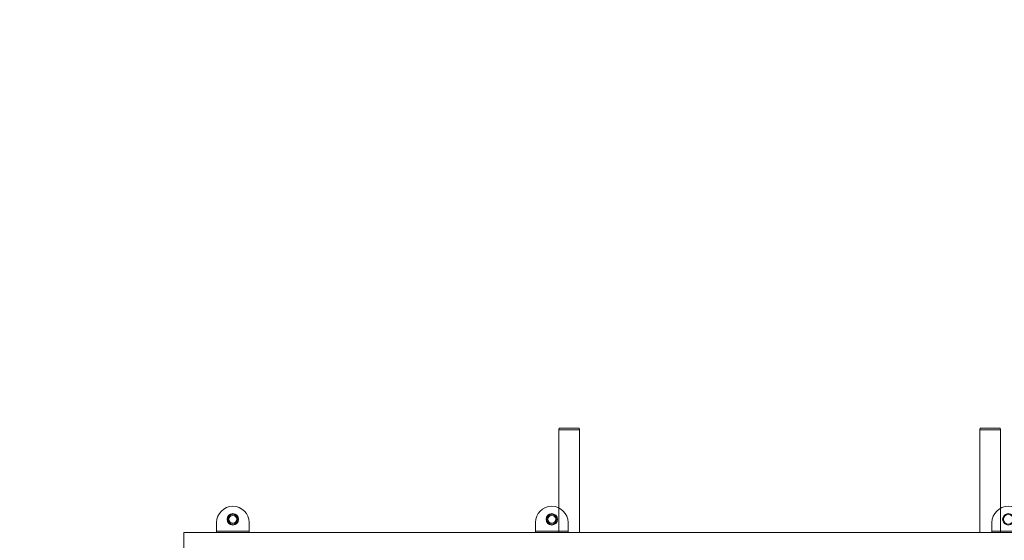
# Model space of a CAD drawing. Header units: millimetres. Extents: x 178516 to 426772, y -178579 to -115871.
# Tile 166 of 256: x 315463 to 316973, y -131452 to -130653. Entities that reach past the tile are written whole.
import ezdxf
from ezdxf import colors
from ezdxf.entities.mleader import LeaderData, LeaderLine
from ezdxf.math import Vec2, Vec3

# ---------------------------------------------------------------- set-up
doc = ezdxf.new("R2010")
doc.units = ezdxf.units.MM
doc.header["$MEASUREMENT"] = 0
doc.layers.get('0').update_dxf_attribs({"color": 252, "lineweight": 5})
doc.layers.add('_WE-TX wywiew', color=7, linetype='Continuous', lineweight=18, true_color=0xc23000)
doc.layers.add('IS_centrale', color=7, linetype='Continuous', lineweight=13)
doc.layers.add('IS_opisy', color=7, linetype='Continuous', lineweight=35)
doc.styles.add('WE11', font='simplex.shx', dxfattribs={"width": 0.7})

# ---------------------------------------------------------------- blocks, each defined once
blk = doc.blocks.new('VVS030s_brt_t')
at = {"color": 7, "linetype": 'Continuous'}
for p, q in [((50, -15), (50, 0)), ((100, 0), (50, 0)), ((100, 0), (100, -15)), ((539, -15), (539, 0)), ((589, 0), (539, 0)), ((589, 0), (589, -15)), ((1239, -15), (1239, 0)), ((1289, 0), (1239, 0)), ((100, -2), (50, -2)), ((589, -2), (539, -2)), ((1289, -2), (1239, -2))]:
    blk.add_line(p, q, dxfattribs=at)
for centre, radius in [((75, -20), 8.73), ((75, -20), 7.5), ((75, -20), 6), ((564, -20), 8.73), ((564, -20), 7.5), ((564, -20), 6), ((1264, -20), 8.73), ((1264, -20), 7.5)]:
    blk.add_circle(centre, radius, dxfattribs=at)
for centre in [(75, -15), (564, -15), (1264, -15)]:
    blk.add_arc(centre, 25, 180, 0, dxfattribs=at)
blk = doc.blocks.new('VVS030s_P3_w_t')
at = {"color": 0, "extrusion": (1.49971e-32, 1.22461e-16, -1)}
for p, q in [((-29.3, -197), (-29.3, -40)), ((616.3, -197), (616.3, -40))]:
    blk.add_line(p, q, dxfattribs=at)
at = {"color": 7, "linetype": 'Continuous'}
for p, q in [((2.7, -40), (-29.3, -40)), ((648.3, -40), (616.3, -40))]:
    blk.add_line(p, q, dxfattribs=at)
at = {"color": 0, "linetype": 'Continuous', "extrusion": (1.49971e-32, 1.22461e-16, -1)}
for p, q in [((2.7, -40), (2.7, -197)), ((648.3, -40), (648.3, -197)), ((2.7, -197), (-29.3, -197)), ((1.9, -200), (-28.5, -200)), ((1.9, -200), (2.7, -197)), ((648.3, -197), (616.3, -197)), ((647.5, -200), (617.1, -200)), ((647.5, -200), (648.3, -197))]:
    blk.add_line(p, q, dxfattribs=at)
at = {"color": 0, "ltscale": 10, "extrusion": (1.49971e-32, 1.22461e-16, -1)}
for p, q in [((-28.5, -200), (-29.3, -197)), ((617.1, -200), (616.3, -197))]:
    blk.add_line(p, q, dxfattribs=at)
blk = doc.blocks.new('A$C680519BF')
for p, q in [((-2485, 89.5), (-2485, 49.5)), ((-2485, 49.5), (-659, 49.5))]:
    blk.add_line(p, q)
for name, p in [('VVS030s_P3_w_t', (-1881, 89.5)), ('VVS030s_brt_t', (-2485, 49.5))]:
    blk.add_blockref(name, p)

msp = doc.modelspace()

# ---------------------------------------------------------------- block references
at = {"layer": 'IS_centrale', "xscale": -1, "rotation": 180}
msp.add_blockref('A$C680519BF', (318199.8, -131390.2), dxfattribs=at)

# ---------------------------------------------------------------- leaders
at = {"layer": '_WE-TX wywiew', "ltscale": 5}
ml = msp.add_multileader_mtext('Standard', dxfattribs=at)
ml.set_content('\\pxql,t32;{\\fArial|b0|i0|c238|p34;Centrala wentylacyjna nawiewno-wywiewna z odzyskiem ciepła N1W1\\PVn=2530m3/h\\PVw=2380m3/h\\PSpręż dyspozycyjny 400 Pa,}', color=256, style='WE11')
ml.set_leader_properties(color=256)
ml.build(insert=Vec2(0, 0))
ml.multileader.update_dxf_attribs({"text_left_attachment_type": 2, "text_right_attachment_type": 2, "dogleg_length": 500, "arrow_head_size": 0})
ctx = ml.context
ctx.base_point, ctx.char_height, ctx.arrow_head_size, ctx.landing_gap_size, ctx.plane_origin = Vec3(310209.2, -129127.3), 280, 0, 140, Vec3(355986.1, -123397.5)
ctx.left_attachment, ctx.right_attachment = 2, 2
notes = []
notes.append((ctx, [(0, (1, 1, 0), (316793.2, -129127.3), (-1, 0), 799.1, [(0, [(317492.8, -131439.7)], 0, [])])]))
ctx.mtext.insert, ctx.mtext.width, ctx.mtext.flow_direction = Vec3(310349.2, -128002.7), 5687.325, 5
at = {"layer": 'IS_opisy', "ltscale": 5}
ml = msp.add_multileader_mtext('Standard', dxfattribs=at)
ml.set_content('{\\fArial|b0|i0|c238|p34;Zamontować tłumik akustyczny}', color=256, style='WE11')
ml.set_leader_properties(color=256)
ml.build(insert=Vec2(0, 0))
ml.multileader.update_dxf_attribs({"text_left_attachment_type": 2, "text_right_attachment_type": 2, "dogleg_length": 500, "arrow_head_size": 0})
ctx = ml.context
ctx.base_point, ctx.char_height, ctx.arrow_head_size, ctx.landing_gap_size, ctx.plane_origin = Vec3(316033.1, -128558.2), 168, 0, 84, Vec3(344042.9, -129085)
ctx.left_attachment, ctx.right_attachment = 2, 2
notes.append((ctx, [(0, (1, 1, 0), (318949.2, -128558.2), (-1, 0), 479.5, [(0, [(318972.8, -131971.2)], 0, [])])]))
ctx.mtext.insert, ctx.mtext.width, ctx.mtext.defined_height, ctx.mtext.flow_direction = Vec3(316117.1, -128449.1), 3785.852, 1430.6, 5
for ctx, leaders in notes:
    for number, flags, end, landing, length, lines in leaders:
        leader = LeaderData()
        leader.index, (leader.has_last_leader_line, leader.has_dogleg_vector, leader.attachment_direction) = number, flags
        leader.last_leader_point, leader.dogleg_vector, leader.dogleg_length = Vec3(end), Vec3(landing), length
        for number, points, colour, breaks in lines:
            line = LeaderLine()
            line.index, line.vertices, line.color, line.breaks = number, Vec3.list(points), colors.encode_raw_color(colour), breaks
            leader.lines.append(line)
        ctx.leaders.append(leader)

doc.saveas('drawing.dxf')
